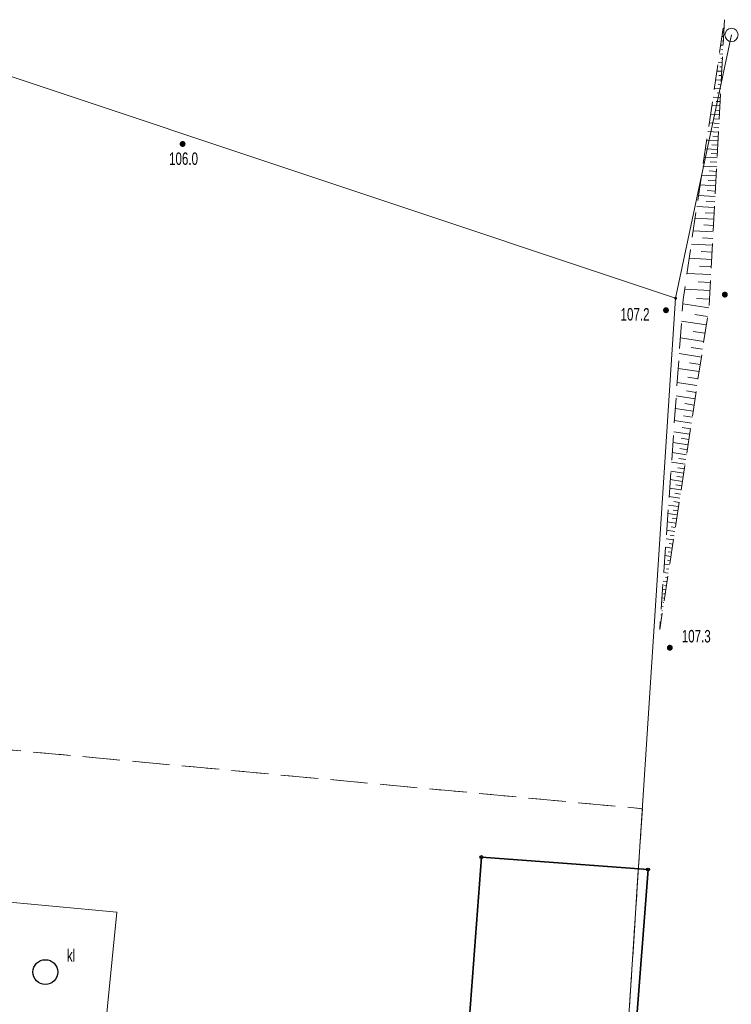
# Model space of a CAD drawing. Header units: inches. Extents: x 6497603 to 6502483, y 5925790 to 5934357.
# Tile 191 of 256: x 6501292 to 6501335, y 5926198 to 5926257. Entities that reach past the tile are written whole.
import ezdxf

# ---------------------------------------------------------------- set-up
doc = ezdxf.new("R2010")
doc.units = ezdxf.units.IN
doc.header["$MEASUREMENT"] = 0
for name, pattern in [('1.5_0.75', [2.25, 1.5, -0.75]), ('219-1000', [0, 0]), ('egkk-1000', [3, 2.25, -0.75]), ('egug-1000', [1.5, 0.75, -0.75])]:
    doc.linetypes.add(name, pattern=pattern)
for name, color, linetype in [('000 Inne (niezydentyfikowane)', 7, 'Continuous'), ('202-punkt graniczny', 7, 'Continuous'), ('203-punkt graniczny', 7, 'Continuous'), ('217-kontur klasyfikacyjny', 7, 'Continuous'), ('218-kontur użytku gruntowego', 7, 'Continuous'), ('219-działka ewidencyjna', 7, 'Continuous'), ('312-budynek ewidencyjny', 7, 'Continuous'), ('inna budowla', 7, 'Continuous'), ('osadnik  szambo', 7, 'Continuous'), ('osadnik  szambo-Atr17', 7, 'Continuous'), ('pikieta naturalna', 7, 'Continuous'), ('pikieta naturalna-Atr2', 7, 'Continuous'), ('Punkt budynku', 7, 'Continuous'), ('skarpa nieumocniona', 7, 'Continuous')]:
    doc.layers.add(name, color=color, linetype=linetype)
doc.styles.get("Standard").update_dxf_attribs({"font": 'arial.ttf'})

# ---------------------------------------------------------------- blocks, each defined once
blk = doc.blocks.new('202')
at = {"color": 0, "linetype": 'Continuous', "lineweight": 0}
blk.add_circle((0, 0), 0.4, dxfattribs=at)
blk = doc.blocks.new('203')
at = {"linetype": 'Continuous', "lineweight": 0}
h = blk.add_hatch(color=0, dxfattribs=at)
edge = h.paths.add_edge_path()
edge.add_arc((0, 0), 0.09, 0, 360)
blk = doc.blocks.new('PUNKTBUD')
at = {"color": 0}
blk.add_circle((0, 0), 0.09, dxfattribs=at)
blk = doc.blocks.new('PW01')
at = {"linetype": 'Continuous', "lineweight": 13}
h = blk.add_hatch(color=0, dxfattribs=at)
edge = h.paths.add_edge_path()
edge.add_arc((0, 0), 0.18, 0, 360)
blk = doc.blocks.new('SUKM')
at = {"color": 0, "linetype": 'Continuous'}
blk.add_circle((0, 0), 0.75, dxfattribs=at)

msp = doc.modelspace()

# ---------------------------------------------------------------- linework, layer by layer
at = {"layer": '000 Inne (niezydentyfikowane)', "color": 7, "linetype": 'Continuous', "lineweight": 18, "flags": 128}
for points in [[(6501334.1, 5926256.95), (6501334.06, 5926256.95)], [(6501334.08, 5926256.43), (6501333.98, 5926256.43)], [(6501334.06, 5926256.17), (6501334, 5926256.17)], [(6501334.09, 5926256.69), (6501334.05, 5926256.69)], [(6501334.05, 5926255.91), (6501333.9, 5926255.91)], [(6501334.03, 5926255.64), (6501333.95, 5926255.65)], [(6501334.02, 5926255.38), (6501333.83, 5926255.39)], [(6501334.01, 5926255.12), (6501333.9, 5926255.13)], [(6501333.96, 5926254.34), (6501333.67, 5926254.35)], [(6501333.99, 5926254.86), (6501333.75, 5926254.87)], [(6501333.98, 5926254.6), (6501333.84, 5926254.61)], [(6501333.94, 5926253.81), (6501333.59, 5926253.83)], [(6501333.95, 5926254.08), (6501333.79, 5926254.08)], [(6501333.91, 5926253.29), (6501333.52, 5926253.31)], [(6501333.92, 5926253.55), (6501333.74, 5926253.56)], [(6501333.88, 5926252.77), (6501333.44, 5926252.79)], [(6501333.89, 5926253.03), (6501333.69, 5926253.04)], [(6501333.85, 5926252.25), (6501333.36, 5926252.27)], [(6501333.84, 5926251.98), (6501333.58, 5926252)], [(6501333.87, 5926252.51), (6501333.63, 5926252.52)], [(6501333.82, 5926251.72), (6501333.29, 5926251.75)], [(6501333.81, 5926251.46), (6501333.53, 5926251.48)], [(6501333.8, 5926251.2), (6501333.21, 5926251.23)], [(6501333.78, 5926250.94), (6501333.48, 5926250.96)], [(6501333.77, 5926250.68), (6501333.13, 5926250.71)], [(6501333.75, 5926250.42), (6501333.42, 5926250.43)], [(6501333.71, 5926249.63), (6501332.98, 5926249.67)], [(6501333.74, 5926250.15), (6501333.05, 5926250.19)], [(6501333.73, 5926249.89), (6501333.37, 5926249.91)], [(6501333.68, 5926249.12), (6501332.9, 5926249.16)], [(6501333.7, 5926249.37), (6501333.32, 5926249.39)], [(6501333.66, 5926248.59), (6501332.82, 5926248.63)], [(6501333.67, 5926248.86), (6501333.27, 5926248.88)], [(6501333.63, 5926248.03), (6501332.74, 5926248.08)], [(6501333.64, 5926248.31), (6501333.21, 5926248.34)], [(6501333.6, 5926247.44), (6501332.65, 5926247.49)], [(6501333.61, 5926247.74), (6501333.15, 5926247.76)], [(6501333.56, 5926246.8), (6501332.56, 5926246.86)], [(6501333.58, 5926247.12), (6501333.09, 5926247.15)], [(6501333.53, 5926246.13), (6501332.46, 5926246.19)], [(6501333.54, 5926246.47), (6501333.03, 5926246.5)], [(6501333.49, 5926245.42), (6501332.36, 5926245.48)], [(6501333.51, 5926245.78), (6501332.96, 5926245.81)], [(6501333.47, 5926245.05), (6501332.88, 5926245.08)], [(6501333.45, 5926244.66), (6501332.24, 5926244.73)], [(6501333.43, 5926244.26), (6501332.81, 5926244.3)], [(6501333.4, 5926243.86), (6501332.13, 5926243.92)], [(6501333.38, 5926243.43), (6501332.72, 5926243.47)], [(6501333.36, 5926243), (6501332, 5926243.07)], [(6501333.33, 5926242.55), (6501332.63, 5926242.59)], [(6501333.31, 5926242.09), (6501331.86, 5926242.16)], [(6501333.28, 5926241.61), (6501332.54, 5926241.65)], [(6501333.26, 5926241.12), (6501331.72, 5926241.2)], [(6501333.19, 5926240.09), (6501331.61, 5926240.33)], [(6501333.23, 5926240.61), (6501332.44, 5926240.65)], [(6501333.11, 5926239.57), (6501332.34, 5926239.68)], [(6501333.03, 5926239.05), (6501331.54, 5926239.28)], [(6501332.95, 5926238.55), (6501332.23, 5926238.66)], [(6501332.88, 5926238.06), (6501331.47, 5926238.28)], [(6501332.74, 5926237.12), (6501331.4, 5926237.33)], [(6501332.81, 5926237.59), (6501332.12, 5926237.69)], [(6501332.67, 5926236.67), (6501332.02, 5926236.77)], [(6501332.6, 5926236.24), (6501331.34, 5926236.43)], [(6501332.47, 5926235.4), (6501331.28, 5926235.58)], [(6501332.54, 5926235.81), (6501331.92, 5926235.91)], [(6501332.35, 5926234.6), (6501331.22, 5926234.78)], [(6501332.41, 5926234.99), (6501331.83, 5926235.08)], [(6501332.29, 5926234.22), (6501331.74, 5926234.31)], [(6501332.24, 5926233.85), (6501331.16, 5926234.02)], [(6501332.13, 5926233.14), (6501331.11, 5926233.3)], [(6501332.18, 5926233.49), (6501331.66, 5926233.57)], [(6501332.02, 5926232.47), (6501331.07, 5926232.62)], [(6501332.07, 5926232.8), (6501331.58, 5926232.88)], [(6501331.93, 5926231.83), (6501331.02, 5926231.97)], [(6501331.97, 5926232.15), (6501331.51, 5926232.22)], [(6501331.83, 5926231.23), (6501330.98, 5926231.36)], [(6501331.88, 5926231.53), (6501331.44, 5926231.6)], [(6501331.75, 5926230.66), (6501330.94, 5926230.79)], [(6501331.79, 5926230.94), (6501331.37, 5926231.01)], [(6501331.66, 5926230.12), (6501330.9, 5926230.24)], [(6501331.71, 5926230.39), (6501331.31, 5926230.45)], [(6501331.59, 5926229.62), (6501330.86, 5926229.73)], [(6501331.62, 5926229.87), (6501331.25, 5926229.92)], [(6501331.51, 5926229.11), (6501330.82, 5926229.22)], [(6501331.47, 5926228.86), (6501331.14, 5926228.91)], [(6501331.55, 5926229.36), (6501331.2, 5926229.42)], [(6501331.43, 5926228.61), (6501330.79, 5926228.71)], [(6501331.39, 5926228.36), (6501331.08, 5926228.41)], [(6501331.28, 5926227.61), (6501330.72, 5926227.69)], [(6501331.36, 5926228.11), (6501330.75, 5926228.2)], [(6501331.32, 5926227.86), (6501331.03, 5926227.9)], [(6501331.2, 5926227.1), (6501330.68, 5926227.18)], [(6501331.24, 5926227.36), (6501330.97, 5926227.4)], [(6501331.13, 5926226.6), (6501330.64, 5926226.68)], [(6501331.16, 5926226.85), (6501330.91, 5926226.89)], [(6501331.05, 5926226.1), (6501330.61, 5926226.17)], [(6501331.01, 5926225.85), (6501330.8, 5926225.88)], [(6501331.09, 5926226.35), (6501330.86, 5926226.39)], [(6501330.97, 5926225.6), (6501330.57, 5926225.66)], [(6501330.93, 5926225.35), (6501330.74, 5926225.38)], [(6501330.89, 5926225.1), (6501330.54, 5926225.15)], [(6501330.86, 5926224.84), (6501330.69, 5926224.87)], [(6501330.74, 5926224.09), (6501330.46, 5926224.13)], [(6501330.82, 5926224.59), (6501330.5, 5926224.64)], [(6501330.78, 5926224.34), (6501330.63, 5926224.36)], [(6501330.66, 5926223.59), (6501330.43, 5926223.62)], [(6501330.7, 5926223.84), (6501330.57, 5926223.86)], [(6501330.59, 5926223.09), (6501330.39, 5926223.12)], [(6501330.63, 5926223.34), (6501330.52, 5926223.35)], [(6501330.51, 5926222.58), (6501330.36, 5926222.61)], [(6501330.47, 5926222.33), (6501330.4, 5926222.34)], [(6501330.55, 5926222.84), (6501330.46, 5926222.85)], [(6501330.43, 5926222.08), (6501330.32, 5926222.1)], [(6501330.39, 5926221.83), (6501330.35, 5926221.84)], [(6501330.36, 5926221.58), (6501330.28, 5926221.59)], [(6501330.32, 5926221.33), (6501330.29, 5926221.33)], [(6501330.28, 5926221.08), (6501330.25, 5926221.08)]]:
    msp.add_lwpolyline(points, dxfattribs=at)
at = {"layer": '217-kontur klasyfikacyjny', "color": 3, "linetype": 'egkk-1000', "lineweight": 18, "flags": 128}
for points in [[(6501286.47, 5926213.87), (6501329.18, 5926209.9)], [(6501329.18, 5926209.9), (6501328.93, 5926206.19)], [(6501328.93, 5926206.19), (6501327.64, 5926186.23)]]:
    msp.add_lwpolyline(points, dxfattribs=at)
at = {"layer": '218-kontur użytku gruntowego', "color": 3, "linetype": 'egug-1000', "lineweight": 18, "flags": 128}
for points in [[(6501286.47, 5926213.87), (6501329.18, 5926209.9)], [(6501329.18, 5926209.9), (6501328.93, 5926206.19)], [(6501328.93, 5926206.19), (6501327.64, 5926186.23)]]:
    msp.add_lwpolyline(points, dxfattribs=at)
at = {"layer": '219-działka ewidencyjna', "color": 3, "linetype": '219-1000', "lineweight": 18, "flags": 128}
for points in [[(6501334.55, 5926256.53), (6501331.18, 5926240.66)], [(6501331.18, 5926240.66), (6501290.36, 5926254.26)], [(6501331.18, 5926240.66), (6501325.63, 5926155.4)]]:
    msp.add_lwpolyline(points, dxfattribs=at)
at = {"layer": '312-budynek ewidencyjny', "color": 7, "linetype": 'Continuous', "lineweight": 35, "flags": 128}
for points in [[(6501317.96, 5926186.88), (6501319.47, 5926206.98)], [(6501319.47, 5926206.98), (6501329.52, 5926206.23)], [(6501329.52, 5926206.23), (6501327.97, 5926186.17)]]:
    msp.add_lwpolyline(points, dxfattribs=at)
at = {"layer": 'inna budowla', "color": 7, "linetype": 'Continuous', "lineweight": 18, "flags": 128}
msp.add_lwpolyline([(6501289.7, 5926204.39), (6501297.48, 5926203.67), (6501295.82, 5926186.87), (6501294.93, 5926186.95), (6501287.97, 5926187.7)], close=True, dxfattribs=at)
at = {"layer": 'skarpa nieumocniona', "color": 7, "linetype": '1.5_0.75', "lineweight": 18, "flags": 128}
msp.add_lwpolyline([(6501334.13, 5926257.45), (6501333.21, 5926240.22), (6501330.22, 5926220.69), (6501331.63, 5926240.58)], close=True, dxfattribs=at)
msp.add_lwpolyline([(6501334.13, 5926257.45), (6501333.21, 5926240.22), (6501330.22, 5926220.69), (6501331.63, 5926240.58)], close=True, dxfattribs=at)

# ---------------------------------------------------------------- block references
at = {"layer": '202-punkt graniczny', "color": 7, "linetype": 'Continuous', "lineweight": 18}
msp.add_blockref('202', (6501334.55, 5926256.53), dxfattribs=at)
at = {"layer": '203-punkt graniczny', "color": 3, "linetype": 'Continuous', "lineweight": 18}
msp.add_blockref('203', (6501331.18, 5926240.66), dxfattribs=at)
at = {"layer": 'osadnik  szambo', "color": 34, "linetype": 'Continuous', "lineweight": 18}
msp.add_blockref('SUKM', (6501293.17, 5926200.05), dxfattribs=at)
at = {"layer": 'pikieta naturalna', "color": 7, "linetype": 'Continuous', "lineweight": 13}
for p in [(6501301.45, 5926249.96), (6501334.15, 5926240.88), (6501330.6, 5926239.94), (6501330.83, 5926219.6)]:
    msp.add_blockref('PW01', p, dxfattribs=at)
at = {"layer": 'Punkt budynku', "color": 5, "linetype": 'Continuous', "lineweight": 13}
for p in [(6501319.47, 5926206.98), (6501329.52, 5926206.23)]:
    msp.add_blockref('PUNKTBUD', p, dxfattribs=at)

# ---------------------------------------------------------------- texts
at = {"layer": 'osadnik  szambo-Atr17', "color": 34, "width": 0.667}
msp.add_text('kl', height=0.75, dxfattribs=at).set_placement((6501294.47, 5926200.68))
at = {"layer": 'pikieta naturalna-Atr2', "color": 7, "width": 0.667}
for s, p in [('106.0', (6501300.63, 5926248.7)), ('107.2', (6501327.86, 5926239.32)), ('107.3', (6501331.55, 5926219.92))]:
    msp.add_text(s, height=0.75, dxfattribs=at).set_placement(p)

doc.saveas('drawing.dxf')
